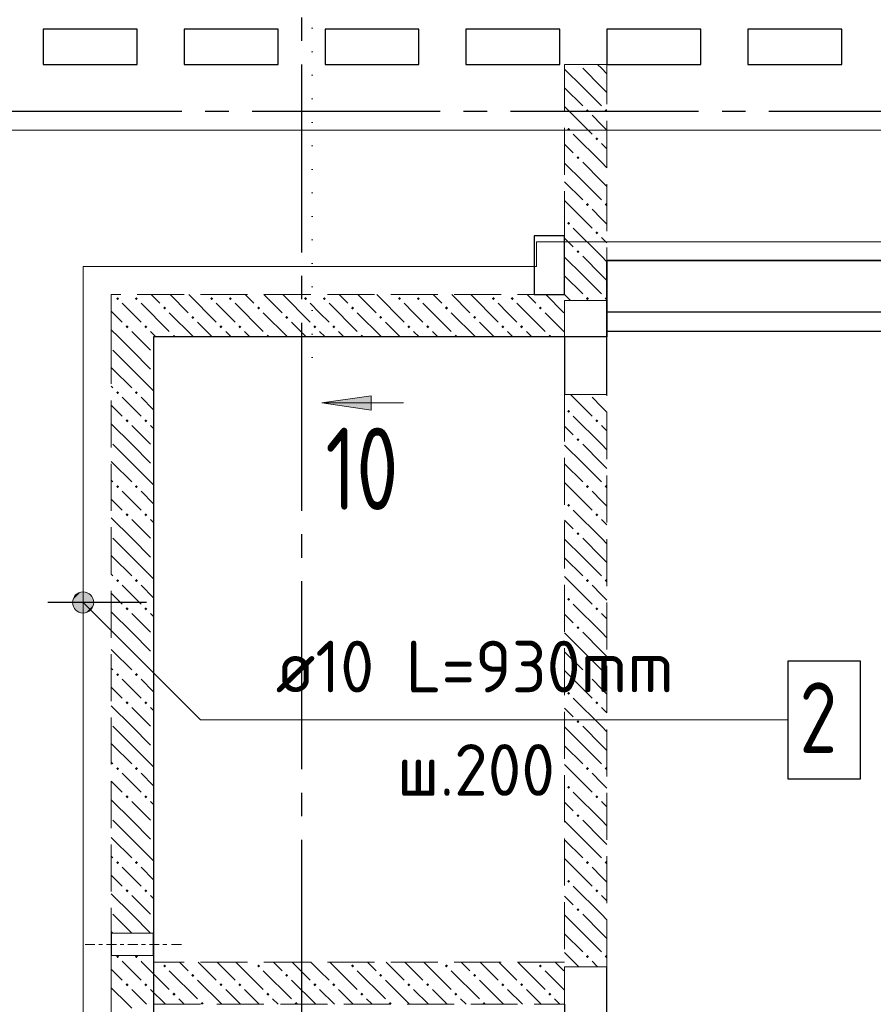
# Model space of a CAD drawing. Header units: millimetres. Extents: x 0 to 61017, y 0 to 42000.
# Tile 12 of 26: x 16520 to 20154, y 30500 to 34690. Entities that reach past the tile are written whole.
import ezdxf

# ---------------------------------------------------------------- set-up
doc = ezdxf.new("R2010")
doc.units = ezdxf.units.MM
for name, pattern in [('______2', [270, 200, -70]), ('______5', [1100, 800, -100, 100, -100]), ('______9', [100, 0, -100])]:
    doc.linetypes.add(name, pattern=pattern)
for name, color, linetype, lineweight in [('Standard', 7, 'Continuous', 25), ('ЖБ Балка Вышележаща', 7, 'Continuous', 25), ('Макрос окна_ макрос двери', 7, 'Continuous', 18), ('Обрамление П-обр. равн.', 7, 'Continuous', 25), ('Оси', 40, '______5', 18), ('Позиционная метка линия выноска', 7, 'Continuous', 13), ('Позиционная метка номер позиции', 7, 'Continuous', 13), ('Узлы символ', 7, 'Continuous', 25)]:
    doc.layers.add(name, color=color, linetype=linetype, lineweight=lineweight)
for name, color, linetype, lineweight, true_color in [('ЖБ Балка Нижележащая', 7, '______2', 25, 0x8c8cff), ('ЖБ Перекрытие верхний уровень', 7, 'Continuous', 25, 0xe0e0ff), ('ЖБ Стена верхний уровень', 7, 'Continuous', 25, 0x006e00)]:
    doc.layers.add(name, color=color, linetype=linetype, lineweight=lineweight, true_color=true_color)
doc.styles.add('ISOCPEUR', font='txt')

msp = doc.modelspace()

# ---------------------------------------------------------------- hatches: boundary and pattern name
at = {"layer": 'ЖБ Стена верхний уровень', "linetype": 'Continuous', "lineweight": 18, "transparency": 33554687}
for points in [[(18900.3, 34500), (18897, 34496.6), (18893.6, 34500)], [(18930.5, 34303.1), (18937, 34309.6), (18943.5, 34303.1), (18937, 34296.6)], [(19010.5, 34303.1), (19016.9, 34309.6), (19020, 34306.6), (19020, 34299.7), (19016.9, 34296.6)], [(18850.5, 34223.1), (18857, 34229.6), (18863.5, 34223.1), (18857, 34216.6)], [(18970.5, 34183.1), (18977, 34189.6), (18983.5, 34183.1), (18977, 34176.6)], [(18890.5, 34103.1), (18897, 34109.6), (18903.4, 34103.1), (18897, 34096.6)], [(18930.5, 33903.1), (18937, 33909.6), (18943.5, 33903.1), (18937, 33896.6)], [(19010.5, 33903.1), (19016.9, 33909.6), (19020, 33906.6), (19020, 33899.7), (19016.9, 33896.6)], [(18850.5, 33823.1), (18857, 33829.6), (18863.5, 33823.1), (18857, 33816.6)], [(18970.5, 33783.1), (18977, 33789.6), (18983.5, 33783.1), (18977, 33776.6)], [(18890.5, 33703.1), (18897, 33709.6), (18903.4, 33703.1), (18897, 33696.6)], [(16930.5, 33503.1), (16937, 33509.6), (16943.5, 33503.1), (16937, 33496.6)], [(17010.5, 33503.1), (17016.9, 33509.6), (17023.4, 33503.1), (17016.9, 33496.6)], [(17330.5, 33503.1), (17337, 33509.6), (17343.5, 33503.1), (17337, 33496.6)], [(17410.5, 33503.1), (17416.9, 33509.6), (17423.4, 33503.1), (17416.9, 33496.6)], [(17730.5, 33503.1), (17737, 33509.6), (17743.5, 33503.1), (17737, 33496.6)], [(17810.5, 33503.1), (17816.9, 33509.6), (17823.4, 33503.1), (17816.9, 33496.6)], [(18130.5, 33503.1), (18137, 33509.6), (18143.5, 33503.1), (18137, 33496.6)], [(18210.5, 33503.1), (18216.9, 33509.6), (18223.4, 33503.1), (18216.9, 33496.6)], [(18530.5, 33503.1), (18537, 33509.6), (18543.5, 33503.1), (18537, 33496.6)], [(18610.5, 33503.1), (18616.9, 33509.6), (18623.4, 33503.1), (18616.9, 33496.6)], [(18930.5, 33503.1), (18937, 33509.6), (18943.5, 33503.1), (18937, 33496.6)], [(19010.5, 33503.1), (19016.9, 33509.6), (19020, 33506.6), (19020, 33499.7), (19016.9, 33496.6)], [(17130.5, 33463.1), (17137, 33469.6), (17143.5, 33463.1), (17137, 33456.6)], [(17530.5, 33463.1), (17537, 33469.6), (17543.5, 33463.1), (17537, 33456.6)], [(17930.5, 33463.1), (17937, 33469.6), (17943.5, 33463.1), (17937, 33456.6)], [(18330.5, 33463.1), (18337, 33469.6), (18343.5, 33463.1), (18337, 33456.6)], [(18730.5, 33463.1), (18737, 33469.6), (18743.5, 33463.1), (18737, 33456.6)], [(17250.5, 33423.1), (17257, 33429.6), (17263.5, 33423.1), (17257, 33416.6)], [(17650.5, 33423.1), (17657, 33429.6), (17663.5, 33423.1), (17657, 33416.6)], [(18050.5, 33423.1), (18057, 33429.6), (18063.5, 33423.1), (18057, 33416.6)], [(18450.5, 33423.1), (18457, 33429.6), (18463.5, 33423.1), (18457, 33416.6)], [(16970.5, 33383.1), (16977, 33389.6), (16983.5, 33383.1), (16977, 33376.6)], [(17050.5, 33383.1), (17057, 33389.6), (17063.5, 33383.1), (17057, 33376.6)], [(17370.5, 33383.1), (17377, 33389.6), (17383.5, 33383.1), (17377, 33376.6)], [(17450.5, 33383.1), (17457, 33389.6), (17463.5, 33383.1), (17457, 33376.6)], [(17770.5, 33383.1), (17777, 33389.6), (17783.5, 33383.1), (17777, 33376.6)], [(17850.5, 33383.1), (17857, 33389.6), (17863.5, 33383.1), (17857, 33376.6)], [(18170.5, 33383.1), (18177, 33389.6), (18183.5, 33383.1), (18177, 33376.6)], [(18250.5, 33383.1), (18257, 33389.6), (18263.5, 33383.1), (18257, 33376.6)], [(18570.5, 33383.1), (18577, 33389.6), (18583.5, 33383.1), (18577, 33376.6)], [(18650.5, 33383.1), (18657, 33389.6), (18663.5, 33383.1), (18657, 33376.6)], [(17170.5, 33343.1), (17177, 33349.6), (17183.5, 33343.1), (17180.3, 33340), (17173.6, 33340)], [(17570.5, 33343.1), (17577, 33349.6), (17583.5, 33343.1), (17580.3, 33340), (17573.6, 33340)], [(17970.5, 33343.1), (17977, 33349.6), (17983.5, 33343.1), (17980.3, 33340), (17973.6, 33340)], [(18370.5, 33343.1), (18377, 33349.6), (18383.5, 33343.1), (18380.3, 33340), (18373.6, 33340)], [(18770.5, 33343.1), (18777, 33349.6), (18783.5, 33343.1), (18780.3, 33340), (18773.6, 33340)], [(16930.5, 33103.1), (16937, 33109.6), (16943.5, 33103.1), (16937, 33096.6)], [(17010.5, 33103.1), (17016.9, 33109.6), (17023.4, 33103.1), (17016.9, 33096.6)], [(18850.5, 33023.1), (18857, 33029.6), (18863.5, 33023.1), (18857, 33016.6)], [(16970.5, 32983.1), (16977, 32989.6), (16983.5, 32983.1), (16977, 32976.6)], [(17050.5, 32983.1), (17057, 32989.6), (17063.5, 32983.1), (17057, 32976.6)], [(18970.5, 32983.1), (18977, 32989.6), (18983.5, 32983.1), (18977, 32976.6)], [(18890.5, 32903.1), (18897, 32909.6), (18903.4, 32903.1), (18897, 32896.6)], [(16930.5, 32703.1), (16937, 32709.6), (16943.5, 32703.1), (16937, 32696.6)], [(17010.5, 32703.1), (17016.9, 32709.6), (17023.4, 32703.1), (17016.9, 32696.6)], [(18930.5, 32703.1), (18937, 32709.6), (18943.5, 32703.1), (18937, 32696.6)], [(19010.5, 32703.1), (19016.9, 32709.6), (19020, 32706.6), (19020, 32699.7), (19016.9, 32696.6)], [(18850.5, 32623.1), (18857, 32629.6), (18863.5, 32623.1), (18857, 32616.6)], [(16970.5, 32583.1), (16977, 32589.6), (16983.5, 32583.1), (16977, 32576.6)], [(17050.5, 32583.1), (17057, 32589.6), (17063.5, 32583.1), (17057, 32576.6)], [(18970.5, 32583.1), (18977, 32589.6), (18983.5, 32583.1), (18977, 32576.6)], [(18890.5, 32503.1), (18897, 32509.6), (18903.4, 32503.1), (18897, 32496.6)], [(16930.5, 32303.1), (16937, 32309.6), (16943.5, 32303.1), (16937, 32296.6)], [(17010.5, 32303.1), (17016.9, 32309.6), (17023.4, 32303.1), (17016.9, 32296.6)], [(18930.5, 32303.1), (18937, 32309.6), (18943.5, 32303.1), (18937, 32296.6)], [(19010.5, 32303.1), (19016.9, 32309.6), (19020, 32306.6), (19020, 32299.7), (19016.9, 32296.6)], [(18850.5, 32223.1), (18857, 32229.6), (18863.5, 32223.1), (18857, 32216.6)], [(16970.5, 32183.1), (16977, 32189.6), (16983.5, 32183.1), (16977, 32176.6)], [(17050.5, 32183.1), (17057, 32189.6), (17063.5, 32183.1), (17057, 32176.6)], [(18970.5, 32183.1), (18977, 32189.6), (18983.5, 32183.1), (18977, 32176.6)], [(18890.5, 32103.1), (18897, 32109.6), (18903.4, 32103.1), (18897, 32096.6)], [(16930.5, 31903.1), (16937, 31909.6), (16943.5, 31903.1), (16937, 31896.6)], [(17010.5, 31903.1), (17016.9, 31909.6), (17023.4, 31903.1), (17016.9, 31896.6)], [(18930.5, 31903.1), (18937, 31909.6), (18943.5, 31903.1), (18937, 31896.6)], [(19010.5, 31903.1), (19016.9, 31909.6), (19020, 31906.6), (19020, 31899.7), (19016.9, 31896.6)], [(18850.5, 31823.1), (18857, 31829.6), (18863.5, 31823.1), (18857, 31816.6)], [(16970.5, 31783.1), (16977, 31789.6), (16983.5, 31783.1), (16977, 31776.6)], [(17050.5, 31783.1), (17057, 31789.6), (17063.5, 31783.1), (17057, 31776.6)], [(18970.5, 31783.1), (18977, 31789.6), (18983.5, 31783.1), (18977, 31776.6)], [(18890.5, 31703.1), (18897, 31709.6), (18903.4, 31703.1), (18897, 31696.6)], [(16930.5, 31503.1), (16937, 31509.6), (16943.5, 31503.1), (16937, 31496.6)], [(17010.5, 31503.1), (17016.9, 31509.6), (17023.4, 31503.1), (17016.9, 31496.6)], [(18930.5, 31503.1), (18937, 31509.6), (18943.5, 31503.1), (18937, 31496.6)], [(19010.5, 31503.1), (19016.9, 31509.6), (19020, 31506.6), (19020, 31499.7), (19016.9, 31496.6)], [(18850.5, 31423.1), (18857, 31429.6), (18863.5, 31423.1), (18857, 31416.6)], [(16970.5, 31383.1), (16977, 31389.6), (16983.5, 31383.1), (16977, 31376.6)], [(17050.5, 31383.1), (17057, 31389.6), (17063.5, 31383.1), (17057, 31376.6)], [(18970.5, 31383.1), (18977, 31389.6), (18983.5, 31383.1), (18977, 31376.6)], [(18890.5, 31303.1), (18897, 31309.6), (18903.4, 31303.1), (18897, 31296.6)], [(16930.5, 31103.1), (16937, 31109.6), (16943.5, 31103.1), (16937, 31096.6)], [(17010.5, 31103.1), (17016.9, 31109.6), (17023.4, 31103.1), (17016.9, 31096.6)], [(18930.5, 31103.1), (18937, 31109.6), (18943.5, 31103.1), (18937, 31096.6)], [(19010.5, 31103.1), (19016.9, 31109.6), (19020, 31106.6), (19020, 31099.7), (19016.9, 31096.6)], [(18850.5, 31023.1), (18857, 31029.6), (18863.5, 31023.1), (18857, 31016.6)], [(16970.5, 30983.1), (16977, 30989.6), (16983.5, 30983.1), (16977, 30976.6)], [(17050.5, 30983.1), (17057, 30989.6), (17063.5, 30983.1), (17057, 30976.6)], [(18970.5, 30983.1), (18977, 30989.6), (18983.5, 30983.1), (18977, 30976.6)], [(18890.5, 30903.1), (18897, 30909.6), (18903.4, 30903.1), (18897, 30896.6)], [(16930.5, 30703.1), (16934.8, 30707.5), (16939.1, 30707.5), (16943.5, 30703.1), (16937, 30696.6)], [(17010.5, 30703.1), (17014.8, 30707.5), (17019.1, 30707.5), (17023.4, 30703.1), (17016.9, 30696.6)], [(18930.5, 30703.1), (18937, 30709.6), (18943.5, 30703.1), (18937, 30696.6)], [(19010.5, 30703.1), (19016.9, 30709.6), (19020, 30706.6), (19020, 30699.7), (19016.9, 30696.6)], [(17130.5, 30663.1), (17137, 30669.6), (17143.5, 30663.1), (17137, 30656.6)], [(17250.5, 30623.1), (17257, 30629.6), (17263.5, 30623.1), (17257, 30616.6)], [(17530.5, 30663.1), (17537, 30669.6), (17543.5, 30663.1), (17537, 30656.6)], [(17650.5, 30623.1), (17657, 30629.6), (17663.5, 30623.1), (17657, 30616.6)], [(17930.5, 30663.1), (17937, 30669.6), (17943.5, 30663.1), (17937, 30656.6)], [(18050.5, 30623.1), (18057, 30629.6), (18063.5, 30623.1), (18057, 30616.6)], [(18330.5, 30663.1), (18337, 30669.6), (18343.5, 30663.1), (18337, 30656.6)], [(18450.5, 30623.1), (18457, 30629.6), (18463.5, 30623.1), (18457, 30616.6)], [(18730.5, 30663.1), (18737, 30669.6), (18743.5, 30663.1), (18737, 30656.6)], [(16970.5, 30583.1), (16977, 30589.6), (16983.5, 30583.1), (16977, 30576.6)], [(17050.5, 30583.1), (17057, 30589.6), (17063.5, 30583.1), (17057, 30576.6)], [(17370.5, 30583.1), (17377, 30589.6), (17383.5, 30583.1), (17377, 30576.6)], [(17450.5, 30583.1), (17457, 30589.6), (17463.5, 30583.1), (17457, 30576.6)], [(17770.5, 30583.1), (17777, 30589.6), (17783.5, 30583.1), (17777, 30576.6)], [(17850.5, 30583.1), (17857, 30589.6), (17863.5, 30583.1), (17857, 30576.6)], [(18170.5, 30583.1), (18177, 30589.6), (18183.5, 30583.1), (18177, 30576.6)], [(18250.5, 30583.1), (18257, 30589.6), (18263.5, 30583.1), (18257, 30576.6)], [(18570.5, 30583.1), (18577, 30589.6), (18583.5, 30583.1), (18577, 30576.6)], [(18650.5, 30583.1), (18657, 30589.6), (18663.5, 30583.1), (18657, 30576.6)], [(17170.5, 30543.1), (17177, 30549.6), (17183.5, 30543.1), (17177, 30536.6)], [(17570.5, 30543.1), (17577, 30549.6), (17583.5, 30543.1), (17577, 30536.6)], [(17970.5, 30543.1), (17977, 30549.6), (17983.5, 30543.1), (17977, 30536.6)], [(18370.5, 30543.1), (18377, 30549.6), (18383.5, 30543.1), (18377, 30536.6)], [(18770.5, 30543.1), (18777, 30549.6), (18783.5, 30543.1), (18777, 30536.6)], [(17290.5, 30503.1), (17297, 30509.6), (17303.4, 30503.1), (17300.3, 30500), (17293.6, 30500)], [(17690.5, 30503.1), (17697, 30509.6), (17703.4, 30503.1), (17700.3, 30500), (17693.6, 30500)], [(18090.5, 30503.1), (18097, 30509.6), (18103.4, 30503.1), (18100.3, 30500), (18093.6, 30500)], [(18490.5, 30503.1), (18497, 30509.6), (18503.4, 30503.1), (18500.3, 30500), (18493.6, 30500)]]:
    msp.add_hatch(color=7, dxfattribs=at).paths.add_polyline_path(points, flags=16)
at = {"layer": 'Позиционная метка номер позиции', "linetype": 'Continuous', "lineweight": 13, "transparency": 33554687}
for points in [[(16746.7, 32221.5), (16778.5, 32253.3), (16758.2, 32241.8)], [(16778.5, 32253.3), (16746.7, 32221.5), (16746.7, 32198.5)], [(16778.5, 32253.3), (16746.7, 32198.5), (16801.5, 32253.3)], [(16801.5, 32253.3), (16746.7, 32198.5), (16758.2, 32178.2)], [(16801.5, 32253.3), (16758.2, 32178.2), (16821.8, 32241.8)], [(16821.8, 32241.8), (16758.2, 32178.2), (16778.5, 32166.7)], [(16821.8, 32241.8), (16778.5, 32166.7), (16833.3, 32221.5)], [(16833.3, 32221.5), (16778.5, 32166.7), (16801.5, 32166.7)], [(16833.3, 32221.5), (16801.5, 32166.7), (16833.3, 32198.5)], [(16833.3, 32198.5), (16801.5, 32166.7), (16821.8, 32178.2)]]:
    msp.add_hatch(color=7, dxfattribs=at).paths.add_polyline_path(points)
at = {"layer": 'Узлы символ', "linetype": 'Continuous', "lineweight": 13, "transparency": 33554687}
msp.add_hatch(color=7, dxfattribs=at).paths.add_polyline_path([(18016.4, 33028.9), (17806.4, 33058.9), (18016.4, 33088.9)], flags=16)

# ---------------------------------------------------------------- linework, layer by layer
at = {"layer": 'Standard', "color": 7, "linetype": 'Continuous', "lineweight": 25, "transparency": 33554687}
for p, q in [((16620, 34650), (16620, 34500)), ((17020, 34650), (16620, 34650)), ((17020, 34500), (17020, 34650)), ((17220, 34650), (17220, 34500)), ((17620, 34650), (17220, 34650)), ((17620, 34500), (17620, 34650)), ((17820, 34650), (17820, 34500)), ((18220, 34650), (17820, 34650)), ((18220, 34500), (18220, 34650)), ((18420, 34650), (18420, 34500)), ((18820, 34650), (18420, 34650)), ((18820, 34500), (18820, 34650)), ((19020, 34650), (19020, 34500)), ((19420, 34650), (19020, 34650)), ((19420, 34500), (19420, 34650)), ((19620, 34650), (19620, 34500)), ((20020, 34650), (19620, 34650)), ((20020, 34500), (20020, 34650)), ((16620, 34500), (17020, 34500)), ((17220, 34500), (17620, 34500)), ((17820, 34500), (18220, 34500)), ((18420, 34500), (18820, 34500)), ((19020, 34500), (19420, 34500)), ((19620, 34500), (20020, 34500)), ((18710, 33770), (18710, 33520)), ((18840, 33770), (18710, 33770)), ((18840, 33520), (18840, 33770)), ((19020, 33445), (19020, 33665)), ((19020, 33665), (21550, 33665)), ((19020, 33665), (19020, 33445)), ((21550, 33665), (19020, 33665)), ((18710, 33520), (18840, 33520)), ((21550, 33445), (19020, 33445)), ((19020, 33445), (19020, 33340)), ((19020, 33365), (21550, 33365)), ((17090, 33340), (17090, 28900)), ((19020, 33340), (17090, 33340))]:
    msp.add_line(p, q, dxfattribs=at)
at = {"layer": 'ЖБ Балка Вышележаща', "color": 7, "linetype": 'Continuous', "lineweight": 18, "transparency": 33554687}
for p, q in [((19020, 33445), (19020, 33365)), ((19020, 33365), (21550, 33365))]:
    msp.add_line(p, q, dxfattribs=at)
at = {"layer": 'ЖБ Балка Нижележащая', "color": 251, "linetype": '______2', "lineweight": 18, "true_color": 0x656565, "transparency": 33554687}
for p, q in [((21550, 33665), (19020, 33665)), ((19020, 33665), (19020, 33445))]:
    msp.add_line(p, q, dxfattribs=at)
at = {"layer": 'ЖБ Перекрытие верхний уровень', "color": 7, "linetype": 'Continuous', "lineweight": 18, "transparency": 33554687}
for p, q in [((16620, 34650), (17020, 34650)), ((16620, 34500), (16620, 34650)), ((17020, 34650), (17020, 34500)), ((17220, 34500), (17220, 34650)), ((17220, 34650), (17620, 34650)), ((17620, 34650), (17620, 34500)), ((17820, 34650), (18220, 34650)), ((17820, 34500), (17820, 34650)), ((18220, 34650), (18220, 34500)), ((18420, 34500), (18420, 34650)), ((18420, 34650), (18820, 34650)), ((18820, 34650), (18820, 34500)), ((19020, 34650), (19420, 34650)), ((19020, 34500), (19020, 34650)), ((19420, 34650), (19420, 34500)), ((19620, 34500), (19620, 34650)), ((19620, 34650), (20020, 34650)), ((20020, 34650), (20020, 34500)), ((17020, 34500), (16620, 34500)), ((17620, 34500), (17220, 34500)), ((18220, 34500), (17820, 34500)), ((18820, 34500), (18420, 34500)), ((19420, 34500), (19020, 34500)), ((20020, 34500), (19620, 34500)), ((18840, 33770), (18710, 33770)), ((18710, 33770), (18710, 33520)), ((18840, 33520), (18840, 33770)), ((18710, 33520), (18840, 33520)), ((19020, 33340), (19020, 33445)), ((19020, 33445), (21550, 33445)), ((17090, 28900), (17090, 33340)), ((17090, 33340), (19020, 33340))]:
    msp.add_line(p, q, dxfattribs=at)
at = {"layer": 'ЖБ Стена верхний уровень', "color": 251, "linetype": '______2', "lineweight": 13, "true_color": 0x656565, "transparency": 33554687}
for p, q in [((19020, 34500), (18840, 34500)), ((18840, 34500), (18840, 33520)), ((19020, 33520), (19020, 34500)), ((18840, 33520), (16910, 33520)), ((16910, 33520), (16910, 33340)), ((19020, 33495), (18840, 33495)), ((18840, 33495), (18840, 33340)), ((19020, 33495), (18840, 33495)), ((18840, 33495), (18840, 33340)), ((19020, 33495), (19020, 33520)), ((16910, 33340), (16910, 30802.5)), ((17090, 33340), (18840, 33340)), ((17090, 30802.5), (17090, 33340)), ((18840, 33095), (19020, 33095)), ((18840, 33095), (19020, 33095)), ((18840, 33095), (18840, 30680)), ((19020, 30660), (19020, 33095)), ((17090, 30802.5), (16910, 30802.5)), ((16910, 30707.5), (17090, 30707.5)), ((16910, 30707.5), (16910, 30680)), ((16910, 30680), (16910, 30500)), ((17090, 30680), (17090, 30707.5)), ((18840, 30680), (17090, 30680)), ((19020, 30660), (18840, 30660)), ((18840, 30500), (18840, 30660)), ((16910, 30500), (16910, 30370)), ((17090, 30500), (18840, 30500)), ((17090, 30370), (17090, 30500))]:
    msp.add_line(p, q, dxfattribs=at)
at = {"layer": 'ЖБ Стена верхний уровень', "color": 9, "linetype": 'Continuous', "lineweight": 18, "true_color": 0xc7c7c7, "transparency": 33554687}
for p, q in [((18997, 34483.1), (18980.1, 34500)), ((18916.9, 34403.1), (18840, 34480.1)), ((18916.9, 34483.1), (18997, 34403.1)), ((18997, 34483.1), (19020, 34460.1)), ((18840, 34400.1), (18916.9, 34323.1)), ((18916.9, 34403.1), (18997, 34323.1)), ((18997, 34403.1), (19020, 34380.1)), ((18840, 34320.1), (18957, 34203.1)), ((18997, 34243.1), (18957, 34283.1)), ((19020, 34220.1), (18997, 34243.1)), ((18997, 34083.1), (18877, 34203.1)), ((18840, 34160.1), (18877, 34123.1)), ((18997, 34163.1), (19020, 34140.1)), ((18916.9, 34003.1), (18840, 34080.1)), ((18916.9, 34083.1), (18997, 34003.1)), ((18997, 34083.1), (19020, 34060.1)), ((18840, 34000.1), (18916.9, 33923.1)), ((18916.9, 34003.1), (18997, 33923.1)), ((18997, 34003.1), (19020, 33980.1)), ((18840, 33920.1), (18957, 33803.1)), ((18997, 33843.1), (18957, 33883.1)), ((19020, 33820.1), (18997, 33843.1)), ((18997, 33683.1), (18877, 33803.1)), ((18840, 33760.1), (18877, 33723.1)), ((18997, 33763.1), (19020, 33740.1)), ((18916.9, 33603.1), (18840, 33680.1)), ((18916.9, 33683.1), (18997, 33603.1)), ((18997, 33683.1), (19020, 33660.1)), ((18840, 33600.1), (18916.9, 33523.1)), ((18916.9, 33603.1), (18997, 33523.1)), ((18997, 33603.1), (19020, 33580.1)), ((18840, 33520.1), (18840.1, 33520)), ((16997, 33443.1), (16957, 33483.1)), ((17037, 33483.1), (17157, 33363.1)), ((17080.1, 33520), (17116.9, 33483.1)), ((17160.1, 33520), (17237, 33443.1)), ((17240.1, 33520), (17357, 33403.1)), ((17397, 33443.1), (17357, 33483.1)), ((17437, 33483.1), (17557, 33363.1)), ((17480.1, 33520), (17516.9, 33483.1)), ((17560.1, 33520), (17637, 33443.1)), ((17640.1, 33520), (17757, 33403.1)), ((17797, 33443.1), (17757, 33483.1)), ((17837, 33483.1), (17957, 33363.1)), ((17880.1, 33520), (17916.9, 33483.1)), ((17960.1, 33520), (18037, 33443.1)), ((18040.1, 33520), (18157, 33403.1)), ((18197, 33443.1), (18157, 33483.1)), ((18237, 33483.1), (18357, 33363.1)), ((18280.1, 33520), (18316.9, 33483.1)), ((18360.1, 33520), (18437, 33443.1)), ((18440.1, 33520), (18557, 33403.1)), ((18597, 33443.1), (18557, 33483.1)), ((18637, 33483.1), (18757, 33363.1)), ((18680.1, 33520), (18716.9, 33483.1)), ((18760.1, 33520), (18837, 33443.1)), ((18840.1, 33520), (18865.1, 33495)), ((16910, 33450.1), (16957, 33403.1)), ((17037, 33403.1), (16997, 33443.1)), ((17157, 33443.1), (17260.1, 33340)), ((17437, 33403.1), (17397, 33443.1)), ((17557, 33443.1), (17660.1, 33340)), ((17837, 33403.1), (17797, 33443.1)), ((17957, 33443.1), (18060.1, 33340)), ((18237, 33403.1), (18197, 33443.1)), ((18357, 33443.1), (18460.1, 33340)), ((18637, 33403.1), (18597, 33443.1)), ((18757, 33443.1), (18840, 33360.1)), ((17340.1, 33340), (17277, 33403.1)), ((17740.1, 33340), (17677, 33403.1)), ((18140.1, 33340), (18077, 33403.1)), ((18540.1, 33340), (18477, 33403.1)), ((16940.1, 33340), (16910, 33370.1)), ((16997, 33363.1), (17020.1, 33340)), ((17077, 33363.1), (17100.1, 33340)), ((17397, 33363.1), (17420.1, 33340)), ((17477, 33363.1), (17500.1, 33340)), ((17797, 33363.1), (17820.1, 33340)), ((17877, 33363.1), (17900.1, 33340)), ((18197, 33363.1), (18220.1, 33340)), ((18277, 33363.1), (18300.1, 33340)), ((18597, 33363.1), (18620.1, 33340)), ((18677, 33363.1), (18700.1, 33340)), ((16997, 33283.1), (16940.1, 33340)), ((17020.1, 33340), (17077, 33283.1)), ((16916.9, 33283.1), (16997, 33203.1)), ((16997, 33283.1), (17077, 33203.1)), ((16916.9, 33203.1), (16910, 33210.1)), ((16916.9, 33203.1), (16997, 33123.1)), ((16997, 33203.1), (17090, 33110.1)), ((16910, 33130.1), (16916.9, 33123.1)), ((16997, 33043.1), (16957, 33083.1)), ((17037, 33083.1), (17090, 33030.1)), ((18865.1, 33095), (18957, 33003.1)), ((18997, 33043.1), (18957, 33083.1)), ((16910, 33050.1), (16957, 33003.1)), ((17037, 33003.1), (16997, 33043.1)), ((19020, 33020.1), (18997, 33043.1)), ((18997, 32883.1), (18877, 33003.1)), ((16997, 32883.1), (16910, 32970.1)), ((16997, 32963.1), (17077, 32883.1)), ((17077, 32963.1), (17090, 32950.1)), ((18840, 32960.1), (18877, 32923.1)), ((18997, 32963.1), (19020, 32940.1)), ((16916.9, 32883.1), (16997, 32803.1)), ((16997, 32883.1), (17077, 32803.1)), ((18916.9, 32803.1), (18840, 32880.1)), ((18916.9, 32883.1), (18997, 32803.1)), ((18997, 32883.1), (19020, 32860.1)), ((16916.9, 32803.1), (16910, 32810.1)), ((16916.9, 32803.1), (16997, 32723.1)), ((16997, 32803.1), (17090, 32710.1)), ((18840, 32800.1), (18916.9, 32723.1)), ((18916.9, 32803.1), (18997, 32723.1)), ((18997, 32803.1), (19020, 32780.1)), ((16910, 32730.1), (16916.9, 32723.1)), ((16997, 32643.1), (16957, 32683.1)), ((17037, 32683.1), (17090, 32630.1)), ((18840, 32720.1), (18957, 32603.1)), ((18997, 32643.1), (18957, 32683.1)), ((16910, 32650.1), (16957, 32603.1)), ((17037, 32603.1), (16997, 32643.1)), ((19020, 32620.1), (18997, 32643.1)), ((18997, 32483.1), (18877, 32603.1)), ((16997, 32483.1), (16910, 32570.1)), ((16997, 32563.1), (17077, 32483.1)), ((17077, 32563.1), (17090, 32550.1)), ((18840, 32560.1), (18877, 32523.1)), ((18997, 32563.1), (19020, 32540.1)), ((16916.9, 32483.1), (16997, 32403.1)), ((16997, 32483.1), (17077, 32403.1)), ((18916.9, 32403.1), (18840, 32480.1)), ((18916.9, 32483.1), (18997, 32403.1)), ((18997, 32483.1), (19020, 32460.1)), ((16916.9, 32403.1), (16910, 32410.1)), ((16916.9, 32403.1), (16997, 32323.1)), ((16997, 32403.1), (17090, 32310.1)), ((18840, 32400.1), (18916.9, 32323.1)), ((18916.9, 32403.1), (18997, 32323.1)), ((18997, 32403.1), (19020, 32380.1)), ((16910, 32330.1), (16916.9, 32323.1)), ((18840, 32320.1), (18957, 32203.1)), ((16997, 32243.1), (16957, 32283.1)), ((17037, 32283.1), (17090, 32230.1)), ((18997, 32243.1), (18957, 32283.1)), ((16910, 32250.1), (16957, 32203.1)), ((17037, 32203.1), (16997, 32243.1)), ((19020, 32220.1), (18997, 32243.1)), ((18997, 32083.1), (18877, 32203.1)), ((16997, 32083.1), (16910, 32170.1)), ((16997, 32163.1), (17077, 32083.1)), ((17077, 32163.1), (17090, 32150.1)), ((18840, 32160.1), (18877, 32123.1)), ((18997, 32163.1), (19020, 32140.1)), ((16916.9, 32083.1), (16997, 32003.1)), ((16997, 32083.1), (17077, 32003.1)), ((18916.9, 32003.1), (18840, 32080.1)), ((18916.9, 32083.1), (18997, 32003.1)), ((18997, 32083.1), (19020, 32060.1)), ((16916.9, 32003.1), (16910, 32010.1)), ((16916.9, 32003.1), (16997, 31923.1)), ((16997, 32003.1), (17090, 31910.1)), ((18840, 32000.1), (18916.9, 31923.1)), ((18916.9, 32003.1), (18997, 31923.1)), ((18997, 32003.1), (19020, 31980.1)), ((16910, 31930.1), (16916.9, 31923.1)), ((18840, 31920.1), (18957, 31803.1)), ((16910, 31850.1), (16957, 31803.1)), ((16997, 31843.1), (16957, 31883.1)), ((17037, 31883.1), (17090, 31830.1)), ((18997, 31843.1), (18957, 31883.1)), ((17037, 31803.1), (16997, 31843.1)), ((18997, 31683.1), (18877, 31803.1)), ((19020, 31820.1), (18997, 31843.1)), ((16997, 31683.1), (16910, 31770.1)), ((16997, 31763.1), (17077, 31683.1)), ((17077, 31763.1), (17090, 31750.1)), ((18997, 31763.1), (19020, 31740.1)), ((18840, 31760.1), (18877, 31723.1)), ((16916.9, 31683.1), (16997, 31603.1)), ((16997, 31683.1), (17077, 31603.1)), ((18916.9, 31603.1), (18840, 31680.1)), ((18916.9, 31683.1), (18997, 31603.1)), ((18997, 31683.1), (19020, 31660.1)), ((16916.9, 31603.1), (16910, 31610.1)), ((16916.9, 31603.1), (16997, 31523.1)), ((16997, 31603.1), (17090, 31510.1)), ((18840, 31600.1), (18916.9, 31523.1)), ((18916.9, 31603.1), (18997, 31523.1)), ((18997, 31603.1), (19020, 31580.1)), ((16910, 31530.1), (16916.9, 31523.1)), ((18840, 31520.1), (18957, 31403.1)), ((16997, 31443.1), (16957, 31483.1)), ((17037, 31483.1), (17090, 31430.1)), ((18997, 31443.1), (18957, 31483.1)), ((16910, 31450.1), (16957, 31403.1)), ((17037, 31403.1), (16997, 31443.1)), ((19020, 31420.1), (18997, 31443.1)), ((18997, 31283.1), (18877, 31403.1)), ((16997, 31283.1), (16910, 31370.1)), ((16997, 31363.1), (17077, 31283.1)), ((17077, 31363.1), (17090, 31350.1)), ((18840, 31360.1), (18877, 31323.1)), ((18997, 31363.1), (19020, 31340.1)), ((16916.9, 31283.1), (16997, 31203.1)), ((16997, 31283.1), (17077, 31203.1)), ((18916.9, 31203.1), (18840, 31280.1)), ((18916.9, 31283.1), (18997, 31203.1)), ((18997, 31283.1), (19020, 31260.1)), ((16916.9, 31203.1), (16910, 31210.1)), ((16916.9, 31203.1), (16997, 31123.1)), ((16997, 31203.1), (17090, 31110.1)), ((18840, 31200.1), (18916.9, 31123.1)), ((18916.9, 31203.1), (18997, 31123.1)), ((18997, 31203.1), (19020, 31180.1)), ((16910, 31130.1), (16916.9, 31123.1)), ((18840, 31120.1), (18957, 31003.1)), ((16910, 31050.1), (16957, 31003.1)), ((16997, 31043.1), (16957, 31083.1)), ((17037, 31083.1), (17090, 31030.1)), ((18997, 31043.1), (18957, 31083.1)), ((17037, 31003.1), (16997, 31043.1)), ((19020, 31020.1), (18997, 31043.1)), ((16997, 30883.1), (16910, 30970.1)), ((18997, 30883.1), (18877, 31003.1)), ((16997, 30963.1), (17077, 30883.1)), ((17077, 30963.1), (17090, 30950.1)), ((18840, 30960.1), (18877, 30923.1)), ((18997, 30963.1), (19020, 30940.1)), ((16916.9, 30883.1), (16997, 30803.1)), ((16997, 30883.1), (17077, 30803.1)), ((18916.9, 30883.1), (18997, 30803.1)), ((18997, 30883.1), (19020, 30860.1)), ((18916.9, 30803.1), (18840, 30880.1)), ((16916.9, 30803.1), (16910, 30810.1)), ((16916.9, 30803.1), (16917.6, 30802.5)), ((16997, 30803.1), (16997.6, 30802.5)), ((18840, 30800.1), (18916.9, 30723.1)), ((18916.9, 30803.1), (18997, 30723.1)), ((18997, 30803.1), (19020, 30780.1)), ((18840, 30720.1), (18900.1, 30660)), ((16960.1, 30680), (16957, 30683.1)), ((16997, 30643.1), (16960.1, 30680)), ((17037, 30683.1), (17040.1, 30680)), ((17040.1, 30680), (17157, 30563.1)), ((17200.1, 30680), (17237, 30643.1)), ((17280.1, 30680), (17357, 30603.1)), ((17397, 30643.1), (17360.1, 30680)), ((17440.1, 30680), (17557, 30563.1)), ((17600.1, 30680), (17637, 30643.1)), ((17680.1, 30680), (17757, 30603.1)), ((17797, 30643.1), (17760.1, 30680)), ((17840.1, 30680), (17957, 30563.1)), ((18000.1, 30680), (18037, 30643.1)), ((18080.1, 30680), (18157, 30603.1)), ((18197, 30643.1), (18160.1, 30680)), ((18240.1, 30680), (18357, 30563.1)), ((18400.1, 30680), (18437, 30643.1)), ((18480.1, 30680), (18557, 30603.1)), ((18597, 30643.1), (18560.1, 30680)), ((18640.1, 30680), (18757, 30563.1)), ((18800.1, 30680), (18837, 30643.1)), ((18980.1, 30660), (18957, 30683.1)), ((16910, 30650.1), (16957, 30603.1)), ((17037, 30603.1), (16997, 30643.1)), ((17157, 30643.1), (17277, 30523.1)), ((17437, 30603.1), (17397, 30643.1)), ((17557, 30643.1), (17677, 30523.1)), ((17837, 30603.1), (17797, 30643.1)), ((17957, 30643.1), (18077, 30523.1)), ((18237, 30603.1), (18197, 30643.1)), ((18357, 30643.1), (18477, 30523.1)), ((18637, 30603.1), (18597, 30643.1)), ((18757, 30643.1), (18840, 30560.1)), ((17380.1, 30500), (17277, 30603.1)), ((17780.1, 30500), (17677, 30603.1)), ((18180.1, 30500), (18077, 30603.1)), ((18580.1, 30500), (18477, 30603.1)), ((16980.1, 30500), (16910, 30570.1)), ((16997, 30563.1), (17060.1, 30500)), ((17077, 30563.1), (17140.1, 30500)), ((17397, 30563.1), (17460.1, 30500)), ((17477, 30563.1), (17540.1, 30500)), ((17797, 30563.1), (17860.1, 30500)), ((17877, 30563.1), (17940.1, 30500)), ((18197, 30563.1), (18260.1, 30500)), ((18277, 30563.1), (18340.1, 30500)), ((18597, 30563.1), (18660.1, 30500)), ((18677, 30563.1), (18740.1, 30500)), ((17220.1, 30500), (17197, 30523.1)), ((17620.1, 30500), (17597, 30523.1)), ((18020.1, 30500), (17997, 30523.1)), ((18420.1, 30500), (18397, 30523.1)), ((18820.1, 30500), (18797, 30523.1)), ((16997, 30483.1), (16980.1, 30500))]:
    msp.add_line(p, q, dxfattribs=at)
at = {"layer": 'ЖБ Стена верхний уровень', "color": 251, "linetype": '______2', "lineweight": 13, "true_color": 0x656565, "transparency": 33554687}
for points in [[(16840.2, 30755), (16798.4, 30755), (16840.2, 30755)], [(16856.7, 30755), (16873, 30755), (16856.7, 30755)], [(16932, 30755), (16890.2, 30755), (16932, 30755)], [(16947.5, 30755), (16963.8, 30755), (16947.5, 30755)], [(17022.5, 30755), (16980.7, 30755), (17022.5, 30755)], [(17039, 30755), (17055.3, 30755), (17039, 30755)], [(17114.3, 30755), (17072.5, 30755), (17114.3, 30755)], [(17129.8, 30755), (17146.1, 30755), (17129.8, 30755)], [(17208.8, 30755), (17167, 30755), (17208.8, 30755)]]:
    msp.add_lwpolyline(points, dxfattribs=at)
at = {"layer": 'Макрос окна_ макрос двери', "color": 7, "linetype": 'Continuous', "lineweight": -3, "transparency": 33554687}
for p, q in [((19020, 33095), (19020, 33495)), ((19020, 33095), (19020, 33495)), ((18840, 33340), (18840, 33095)), ((18840, 33340), (18840, 33095)), ((16910, 30802.5), (16910, 30707.5)), ((17090, 30735), (17090, 30802.5)), ((16910, 30775), (16910, 30735)), ((17090, 30735), (17090, 30775)), ((17090, 30707.5), (17090, 30735)), ((19020, 30260), (19020, 30660)), ((18840, 30500), (18840, 30260))]:
    msp.add_line(p, q, dxfattribs=at)
at = {"layer": 'Обрамление П-обр. равн.', "color": 7, "linetype": 'Continuous', "lineweight": 25, "transparency": 33554687}
msp.add_line((17060, 32210), (16640, 32210), dxfattribs=at)
at = {"layer": 'Обрамление П-обр. равн.', "color": 7, "linetype": 'Continuous', "lineweight": 13, "transparency": 33554687}
msp.add_line((17590, 31710), (19522, 31710), dxfattribs=at)
at = {"layer": 'Обрамление П-обр. равн.', "color": 7, "linetype": 'Continuous', "lineweight": 25, "transparency": 33554687}
msp.add_lwpolyline([(19790, 31460), (20100, 31460), (20100, 31960), (19790, 31960), (19790, 31460)], dxfattribs=at)
at = {"layer": 'Оси', "color": 8, "linetype": '______5', "lineweight": -3, "transparency": 33554687}
for p, q in [((17720, 38900), (17720, 16970)), ((50210, 34300), (4600, 34300)), ((50210, 34300), (4600, 34300))]:
    msp.add_line(p, q, dxfattribs=at)
at = {"layer": 'Позиционная метка линия выноска', "color": 251, "linetype": 'Continuous', "lineweight": 13, "true_color": 0x494949, "transparency": 33554687}
for points in [[(49330, 34220), (7380, 34220), (7380, 28539.8), (7980, 28539.8), (7980, 26939.8), (7380, 26939.8), (7380, 21450)], [(21550, 33745), (18720, 33745), (18720, 33640), (16790, 33640), (16790, 28600), (20450, 28600), (20450, 28420), (21850, 28420), (21850, 30260), (23690, 30260), (23690, 31300), (21850, 31300), (21850, 33365)]]:
    msp.add_lwpolyline(points, dxfattribs=at)
at = {"layer": 'Позиционная метка номер позиции', "color": 7, "linetype": 'Continuous', "lineweight": 13, "transparency": 33554687}
for p, q in [((16758.2, 32241.8), (16758.2, 32241.8)), ((16821.8, 32241.8), (16821.8, 32241.8)), ((16758.2, 32178.2), (16758.2, 32178.2)), ((16821.8, 32178.2), (16821.8, 32178.2))]:
    msp.add_line(p, q, dxfattribs=at)
msp.add_lwpolyline([(16790, 32210), (17290, 31710), (19790, 31710)], dxfattribs=at)
msp.add_circle((16790, 32210), 45, dxfattribs=at)
at = {"layer": 'Узлы символ', "color": 7, "linetype": '______9', "lineweight": 13, "transparency": 33554687}
msp.add_line((17764.6, 33252.2), (17764.6, 36491.4), dxfattribs=at)
at = {"layer": 'Узлы символ', "color": 7, "linetype": 'Continuous', "lineweight": 13, "transparency": 33554687}
for p, q in [((17806.4, 33058.9), (18016.4, 33088.9)), ((18016.4, 33088.9), (18016.4, 33028.9)), ((17806.4, 33058.9), (18153.9, 33058.9)), ((17806.4, 33058.9), (17806.4, 33058.9)), ((17806.4, 33058.9), (17806.4, 33058.9)), ((17806.4, 33058.9), (17806.4, 33058.9)), ((18016.4, 33028.9), (17806.4, 33058.9)), ((18016.4, 33058.9), (18031.4, 33058.9))]:
    msp.add_line(p, q, dxfattribs=at)

# ---------------------------------------------------------------- texts
at = {"layer": 'Обрамление П-обр. равн.', "color": 7, "linetype": 'Continuous', "lineweight": 13, "transparency": 33554687, "attachment_point": 7, "style": 'ISOCPEUR'}
for s, insert, char_height, width in [('\\W0.96;ø10 L=930mm ', (17610, 31827.3), 220, 1996.285), ('\\W0.78;2', (19840, 31570), 300, 326.407), ('\\W0.95;ш.200 ', (18127, 31387.3), 220, 962.122)]:
    msp.add_mtext(s, dxfattribs=dict(at, insert=insert, char_height=char_height, width=width))
at = {"layer": 'Узлы символ', "color": 7, "linetype": 'Continuous', "lineweight": 35, "transparency": 33554687, "insert": (17821.4, 32603.9), "char_height": 350, "width": 551.003, "attachment_point": 7, "style": 'ISOCPEUR'}
msp.add_mtext('\\W0.75;10', dxfattribs=at)

doc.saveas('drawing.dxf')
